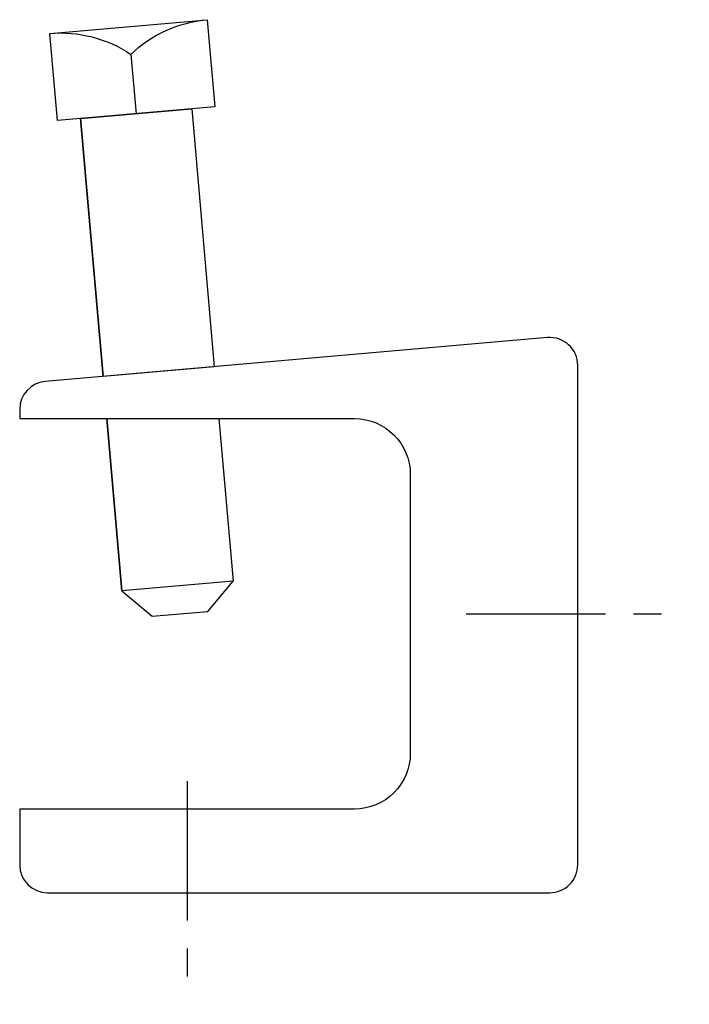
# Model space of a CAD drawing. Extents: x 20 to 195, y 11 to 268.
import ezdxf

# ---------------------------------------------------------------- set-up
doc = ezdxf.new("R2010")
doc.units = 0
doc.header["$MEASUREMENT"] = 0
doc.linetypes.add('AI9-LTYPE1', pattern=[58.356788, 36.472994, -7.294598, 7.294598, -7.294598])
doc.layers.get('0').update_dxf_attribs({"linetype": 'CONTINUOUS'})

msp = doc.modelspace()

# ---------------------------------------------------------------- linework, layer by layer
at = {"color": 7}
for p, q in [((28.28, 264.85), (69.43, 268.45)), ((49.49, 259.39), (50.85, 243.86)), ((65.38, 245.14), (71.28, 177.69)), ((36.31, 242.59), (42.22, 175.15)), ((43.18, 164.12), (47.12, 119.06)), ((72.47, 164.12), (76.19, 121.6))]:
    msp.add_line(p, q, dxfattribs=at)
at = {"color": 253, "linetype": 'AI9-LTYPE1'}
for p, q in [((137.13, 113.06), (195.49, 113.06)), ((64.18, 69.29), (64.18, 10.94))]:
    msp.add_line(p, q, dxfattribs=at)
at = {"color": 7}
for points in [[(71.28, 177.69), (42.22, 175.15), (36.31, 242.59), (65.38, 245.14)], [(76.19, 121.6), (47.12, 119.06), (43.18, 164.12), (72.47, 164.12)], [(69.56, 113.7), (76.19, 121.6), (47.12, 119.06), (55.03, 112.42)]]:
    msp.add_lwpolyline(points, close=True, dxfattribs=at)
for points, knots in [([(69.43, 268.45), (61.95, 267.8), (54.91, 264.6), (49.49, 259.39), (43.25, 263.58), (35.76, 265.51), (28.28, 264.85), (28.28, 264.85), (30.27, 242.06), (30.27, 242.06), (30.27, 242.06), (71.43, 245.66), (71.43, 245.66), (71.43, 245.66), (69.43, 268.45), (69.43, 268.45)], [0, 0, 0, 0, 1, 1, 1, 2, 2, 2, 3, 3, 3, 4, 4, 4, 5, 5, 5, 5]), ([(20.41, 164.12), (20.41, 164.12), (20.41, 166.56), (20.41, 166.56), (20.41, 170.34), (23.31, 173.5), (27.07, 173.83), (27.07, 173.83), (158.38, 185.31), (158.38, 185.31), (160.41, 185.49), (162.43, 184.81), (163.94, 183.42), (165.45, 182.04), (166.31, 180.09), (166.31, 178.05), (166.31, 178.05), (166.31, 47.41), (166.31, 47.41), (166.31, 45.47), (165.54, 43.62), (164.17, 42.25), (162.8, 40.88), (160.95, 40.11), (159.01, 40.11), (159.01, 40.11), (27.71, 40.11), (27.71, 40.11), (23.68, 40.11), (20.41, 43.38), (20.41, 47.41), (20.41, 47.41), (20.41, 62), (20.41, 62), (20.41, 62), (107.95, 62), (107.95, 62), (111.82, 62), (115.53, 63.54), (118.27, 66.27), (121, 69.01), (122.54, 72.72), (122.54, 76.59), (122.54, 76.59), (122.54, 149.53), (122.54, 149.53), (122.54, 157.59), (116.01, 164.12), (107.95, 164.12), (107.95, 164.12), (20.41, 164.12), (20.41, 164.12)], [0, 0, 0, 0, 1, 1, 1, 2, 2, 2, 3, 3, 3, 4, 4, 4, 5, 5, 5, 6, 6, 6, 7, 7, 7, 8, 8, 8, 9, 9, 9, 10, 10, 10, 11, 11, 11, 12, 12, 12, 13, 13, 13, 14, 14, 14, 15, 15, 15, 16, 16, 16, 17, 17, 17, 17])]:
    msp.add_open_spline(points, degree=3, knots=knots, dxfattribs=at)

doc.saveas('drawing.dxf')
